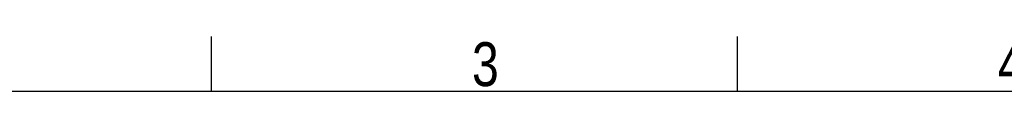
# Model space of a CAD drawing. Header units: millimetres. Extents: x 0 to 420, y 0 to 297.
# Tile 48 of 90: x 91 to 183, y 292 to 297. Entities that reach past the tile are written whole.
import ezdxf

# ---------------------------------------------------------------- set-up
doc = ezdxf.new("R2010")
doc.units = ezdxf.units.MM
doc.layers.add('CARTIGLIO', color=140, linetype='Continuous')
doc.styles.add('SLDTEXTSTYLE2', font='TXT', dxfattribs={"width": 0.821468})

msp = doc.modelspace()

# ---------------------------------------------------------------- linework, layer by layer
at = {"layer": 'CARTIGLIO', "linetype": 'Continuous'}
for p, q in [((108.66444, 291.82257), (108.66444, 296.99679)), ((158.2616, 291.82257), (158.2616, 296.99679)), ((414.8274, 291.82257), (5.18012, 291.82257))]:
    msp.add_line(p, q, dxfattribs=at)

# ---------------------------------------------------------------- texts
at = {"layer": 'CARTIGLIO', "char_height": 4.13937, "attachment_point": 2, "style": 'SLDTEXTSTYLE2'}
for s, insert in [('3', (134.49186, 296.46286)), ('4', (184.08902, 296.46286))]:
    msp.add_mtext(s, dxfattribs=dict(at, insert=insert))

doc.saveas('drawing.dxf')
